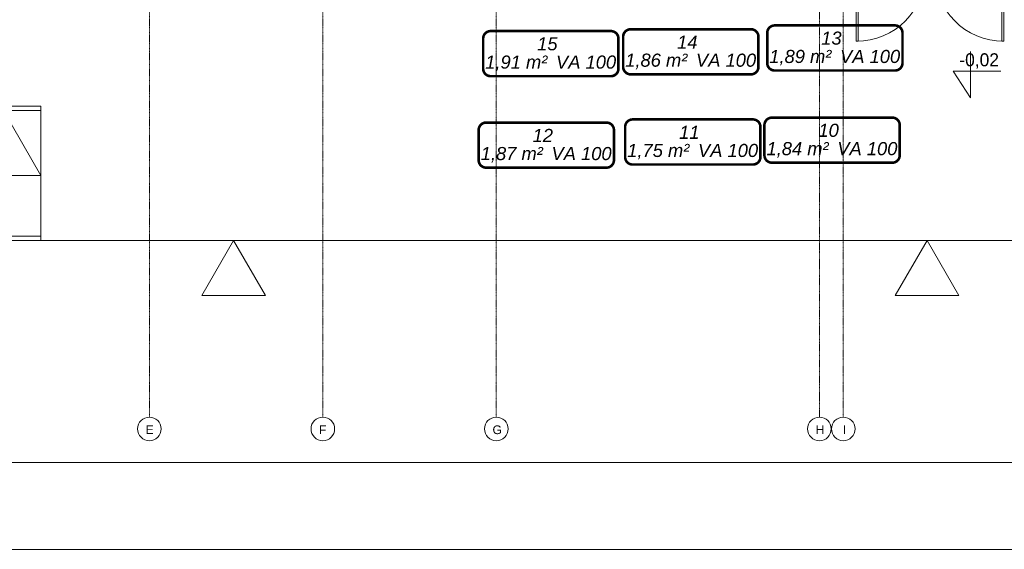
# Model space of a CAD drawing. Header units: millimetres. Extents: x 49908 to 79848, y -11883 to -3092.
# Tile 41 of 222: x 68141 to 69276, y -7293 to -6682. Entities that reach past the tile are written whole.
import ezdxf
from ezdxf.lldxf.tags import DXFTag

# ---------------------------------------------------------------- set-up
doc = ezdxf.new("R2010")
doc.units = ezdxf.units.MM
doc.linetypes.add('AUSGEZOGEN', pattern=[0])
doc.linetypes.add('DASHDOT', pattern=[1, 0.5, -0.25, 0, -0.25])
for name, color, linetype, lineweight in [('A stolarka', 9, 'Continuous', 9), ('A_CIENKA', 9, 'Continuous', 9), ('A_OSIE', 9, 'DASHDOT', 9), ('\x9dciany', 9, 'Continuous', 9)]:
    doc.layers.add(name, color=color, linetype=linetype, lineweight=lineweight)
doc.layers.add('A_WYMIAR', color=9, linetype='Continuous', lineweight=5, transparency=0.2)
doc.layers.add('IS_Ogrzewanie_płaszczyznowe_-_opis', color=7, linetype='SOLID', true_color=0xf000f0)
doc.styles.add('Arial', font='arial.ttf')
tags = doc.linetypes.add('SOLID', pattern=[10, 10, 0]).pattern_tags.tags
tags[6:7] = [DXFTag(74, 4), DXFTag(75, 0), DXFTag(340, '0'), DXFTag(46, 0.0), DXFTag(50, 0.0), DXFTag(44, 0.0), DXFTag(45, 0.0)]
tags[4:5] = [DXFTag(74, 4), DXFTag(75, 0), DXFTag(340, '0'), DXFTag(46, 0.0), DXFTag(50, 0.0), DXFTag(44, 0.0), DXFTag(45, 0.0)]

msp = doc.modelspace()

# ---------------------------------------------------------------- linework, layer by layer
at = {"layer": 'A stolarka', "linetype": 'AUSGEZOGEN', "lineweight": 0}
for points in [[(69105.5, -6626.6), (69107.5, -6626.6), (69107.5, -6706.6), (69105.5, -6706.6)], [(69275.5, -6626.6), (69273.5, -6626.6), (69273.5, -6706.6), (69275.5, -6706.6)]]:
    msp.add_lwpolyline(points, close=True, dxfattribs=at)
for centre, start, end in [((69105.5, -6626.6), 270, 0), ((69275.5, -6626.6), 180, 270)]:
    msp.add_arc(centre, 80, start, end, dxfattribs=at)
at = {"layer": 'A_CIENKA'}
for p, q in [((69237.3, -6718.5), (69237.3, -6771.9)), ((69237.3, -6741.1), (69217.3, -6741.1)), ((69217.3, -6741.1), (69237.3, -6771.9)), ((69237.3, -6741.1), (69272.2, -6741.1)), ((68165.5, -6931.6), (67665.5, -6931.6)), ((70200.5, -6936.6), (67351.5, -6936.6))]:
    msp.add_line(p, q, dxfattribs=at)
at = {"layer": 'A_CIENKA', "color": 7, "true_color": 0xffffff}
msp.add_lwpolyline([(65907.7, -3092.1), (71847.7, -3092.1), (71847.7, -7292.6), (65907.7, -7292.6), (65907.7, -3092.1)], dxfattribs=at)
at = {"layer": 'A_CIENKA', "color": 2}
msp.add_lwpolyline([(66162.2, -3192.1), (71747.7, -3192.1), (71747.7, -7192.6), (66162.2, -7192.6)], close=True, dxfattribs=at)
at = {"layer": 'A_CIENKA'}
for points in [[(68387.6, -6936.6), (68351, -7000), (68424.2, -7000)], [(69187.1, -6936.6), (69150.5, -7000), (69223.7, -7000)]]:
    msp.add_lwpolyline(points, close=True, dxfattribs=at)
at = {"layer": 'A_OSIE', "ltscale": 0.3, "transparency": 33554559}
for p, q in [((68290.5, -7140.1), (68290.5, -3903)), ((68490.5, -7140.1), (68490.5, -3903)), ((68690.5, -7140.1), (68690.5, -3903)), ((69063, -3903), (69063, -7140.1)), ((69090.5, -7140.1), (69090.5, -3903))]:
    msp.add_line(p, q, dxfattribs=at)
at = {"layer": 'A_WYMIAR', "ltscale": 0.5}
for p, q in [((68165.5, -6786.6), (68165.5, -6781.6)), ((68165.5, -6786.6), (68165.5, -6936.6)), ((68165.5, -6861.6), (67665.5, -6861.6))]:
    msp.add_line(p, q, dxfattribs=at)
at = {"layer": 'A_WYMIAR'}
for centre in [(68290.5, -7153.7), (68490.5, -7153.7), (68690.5, -7153.7), (69063, -7153.7), (69090.5, -7153.7)]:
    msp.add_circle(centre, 13.6, dxfattribs=at)
at = {"layer": 'IS_Ogrzewanie_płaszczyznowe_-_opis'}
for points in [[(68683.9, -6746.9, 3, 3, 0), (68822.6, -6746.9, 3, 3, 0.414214), (68831.3, -6738.3, 3, 3, 0), (68831.3, -6703.6, 3, 3, 0.414214), (68822.6, -6694.9, 3, 3, 0), (68683.9, -6694.9, 3, 3, 0.414214), (68675.3, -6703.6, 3, 3, 0), (68675.3, -6738.3, 3, 3, 0.414214), (68683.9, -6746.9, 3, 3, 0)], [(68845.4, -6744.8, 3, 3, 0), (68984.1, -6744.8, 3, 3, 0.414214), (68992.7, -6736.1, 3, 3, 0), (68992.7, -6701.5, 3, 3, 0.414214), (68984.1, -6692.8, 3, 3, 0), (68845.4, -6692.8, 3, 3, 0.414214), (68836.7, -6701.5, 3, 3, 0), (68836.7, -6736.1, 3, 3, 0.414214), (68845.4, -6744.8, 3, 3, 0)], [(69011.5, -6740.4, 3, 3, 0), (69150.2, -6740.4, 3, 3, 0.414214), (69158.8, -6731.7, 3, 3, 0), (69158.8, -6697.1, 3, 3, 0.414214), (69150.2, -6688.4, 3, 3, 0), (69011.5, -6688.4, 3, 3, 0.414214), (69002.8, -6697.1, 3, 3, 0), (69002.8, -6731.7, 3, 3, 0.414214), (69011.5, -6740.4, 3, 3, 0)], [(68678.8, -6852.4, 3, 3, 0), (68817.4, -6852.4, 3, 3, 0.414214), (68826.1, -6843.8, 3, 3, 0), (68826.1, -6809.1, 3, 3, 0.414214), (68817.4, -6800.4, 3, 3, 0), (68678.8, -6800.4, 3, 3, 0.414214), (68670.1, -6809.1, 3, 3, 0), (68670.1, -6843.8, 3, 3, 0.414214), (68678.8, -6852.4, 3, 3, 0)], [(68847.6, -6848.8, 3, 3, 0), (68986.3, -6848.8, 3, 3, 0.414214), (68995, -6840.2, 3, 3, 0), (68995, -6805.5, 3, 3, 0.414214), (68986.3, -6796.8, 3, 3, 0), (68847.6, -6796.8, 3, 3, 0.414214), (68839, -6805.5, 3, 3, 0), (68839, -6840.2, 3, 3, 0.414214), (68847.6, -6848.8, 3, 3, 0)], [(69008.3, -6846.7, 3, 3, 0), (69147, -6846.7, 3, 3, 0.414214), (69155.6, -6838.1, 3, 3, 0), (69155.6, -6803.4, 3, 3, 0.414214), (69147, -6794.7, 3, 3, 0), (69008.3, -6794.7, 3, 3, 0.414214), (68999.6, -6803.4, 3, 3, 0), (68999.6, -6838.1, 3, 3, 0.414214), (69008.3, -6846.7, 3, 3, 0)]]:
    msp.add_lwpolyline(points, format="xyseb", dxfattribs=at)
at = {"layer": '\x9dciany'}
for p, q in [((68165.5, -6781.6), (67665.5, -6781.6)), ((68165.5, -6786.6), (67665.5, -6786.6)), ((68165.5, -6861.6), (68122.2, -6786.6)), ((67943, -6861.6), (68165.5, -6861.6))]:
    msp.add_line(p, q, dxfattribs=at)

# ---------------------------------------------------------------- texts
at = {"layer": 'A_CIENKA', "insert": (69224.3, -6720.5), "char_height": 15, "attachment_point": 1}
msp.add_mtext_dynamic_manual_height_columns('-0,02', width=46.418, gutter_width=17.5, heights=[0], dxfattribs=at)
at = {"layer": 'A_WYMIAR', "char_height": 10, "attachment_point": 1, "style": 'Arial'}
for s, insert in [(' E', (68282.2, -7149.7)), (' F', (68482.2, -7149.7)), (' G', (68682.2, -7149.7)), (' H', (69054.7, -7149.7)), ('  I', (69082.2, -7149.7))]:
    msp.add_mtext_dynamic_manual_height_columns(s, width=473.698, gutter_width=1.25, heights=[0], dxfattribs=dict(at, insert=insert))
at = {"layer": 'IS_Ogrzewanie_płaszczyznowe_-_opis', "ltscale": 0.01, "char_height": 15.12}
for s, insert, attachment_point in [('\\fArial|b0|i1;13', (69076.8, -6710.8), 8), ('\\fArial|b0|i1;15', (68749.3, -6717.3), 8), ('\\fArial|b0|i1;14', (68910.7, -6715.2), 8), ('\\fArial|b0|i1;1,91 m²', (68749.3, -6723.1), 3), ('\\fArial|b0|i1;1,86 m²', (68910.7, -6720.9), 3), ('\\fArial|b0|i1;1,89 m²', (69076.8, -6716.6), 3), ('\\fArial|b0|i1;VA 100', (69086.8, -6716.6), 1), ('\\fArial|b0|i1;VA 100', (68759.3, -6723.1), 1), ('\\fArial|b0|i1;VA 100', (68920.7, -6720.9), 1), ('\\fArial|b0|i1;12', (68744.1, -6822.8), 8), ('\\fArial|b0|i1;11', (68913, -6819.2), 8), ('\\fArial|b0|i1;10', (69073.6, -6817.1), 8), ('\\fArial|b0|i1;1,75 m²', (68913, -6825), 3), ('\\fArial|b0|i1;1,84 m²', (69073.6, -6822.9), 3), ('\\fArial|b0|i1;1,87 m²', (68744.1, -6828.6), 3), ('\\fArial|b0|i1;VA 100', (68754.1, -6828.6), 1), ('\\fArial|b0|i1;VA 100', (68923, -6825), 1), ('\\fArial|b0|i1;VA 100', (69083.6, -6822.9), 1)]:
    msp.add_mtext(s, dxfattribs=dict(at, insert=insert, attachment_point=attachment_point))

doc.saveas('drawing.dxf')
